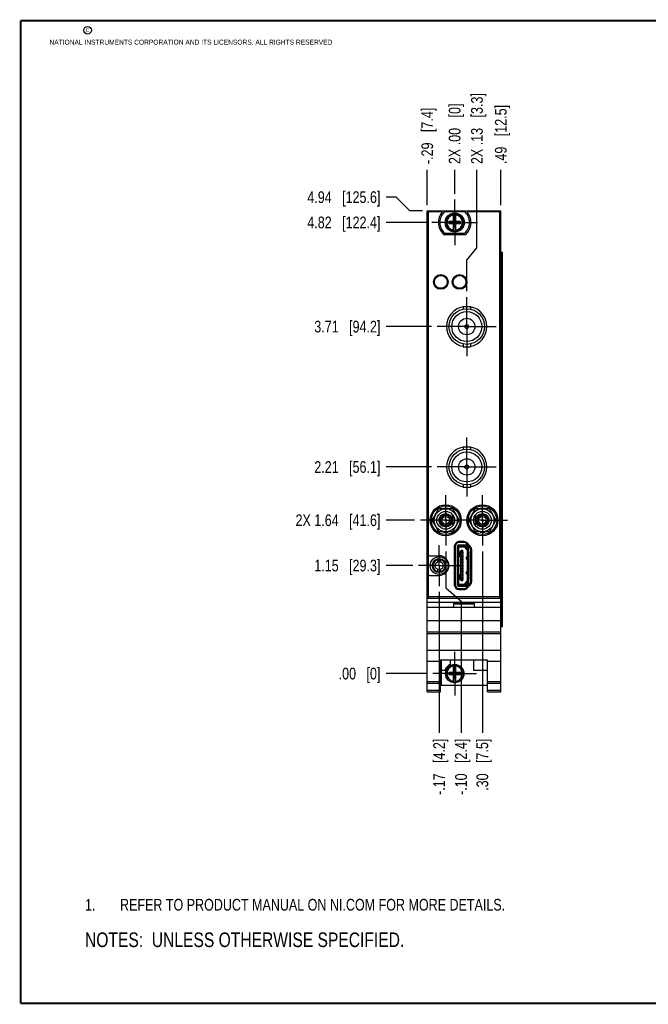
# Model space of a CAD drawing. Header units: inches. Extents: x 0.2 to 16.8, y 0.2 to 10.8.
# Tile 1 of 10: x 0.2 to 7, y 0.2 to 10.8. Entities that reach past the tile are written whole.
import ezdxf

# ---------------------------------------------------------------- set-up
doc = ezdxf.new("R2010")
doc.units = ezdxf.units.IN
doc.header["$LTSCALE"] = 0.935
doc.header["$MEASUREMENT"] = 0
doc.linetypes.add('CENTER', pattern=[0.6, 0.375, -0.075, 0.075, -0.075])
doc.layers.get('0').update_dxf_attribs({"linetype": 'CONTINUOUS'})
for name, color, linetype in [('02___PRT_ALL_AXES', 7, 'CONTINUOUS'), ('DEFAULT_1', 7, 'CENTER'), ('DETAIL', 7, 'CONTINUOUS'), ('DIMENSIONS', 7, 'CONTINUOUS')]:
    doc.layers.add(name, color=color, linetype=linetype)
doc.styles.get("Standard").update_dxf_attribs({"font": 'txt', "width": 0.8})
doc.dimstyles.new('DIMSTYLE_1', dxfattribs={"dimtxt": 0.125, "dimasz": 0.18, "dimexe": 0.125, "dimexo": 0.0625, "dimgap": 0.03125, "dimtad": 0, "dimtih": 1, "dimtoh": 1, "dimzin": 4, "dimdsep": 46, "dimtxsty": 'STANDARD', "dimblk": '_FILLED', "dimblk1": '_FILLED', "dimblk2": '_FILLED', "dimcen": 0.09, "dimadec": 0, "dimazin": 0, "dimtp": 0.001, "dimtm": 0.001, "dimtfac": 1, "dimtofl": 0, "dimtmove": 0, "dimatfit": 3, "dimldrblk": '_FILLED', "dimfxl": 1, "dimtolj": 1, "dimtzin": 4, "dimarcsym": 0})
doc.dimstyles.new('DIMSTYLE_2', dxfattribs={"dimtxt": 0.125, "dimasz": 0.18, "dimexe": 0.125, "dimexo": 0.0625, "dimgap": 0.03125, "dimtad": 0, "dimtih": 1, "dimtoh": 1, "dimzin": 4, "dimdsep": 46, "dimtxsty": 'STANDARD', "dimblk": '_FILLED', "dimblk1": '_FILLED', "dimblk2": '_FILLED', "dimcen": 0.09, "dimadec": 0, "dimazin": 0, "dimtfac": 1, "dimtofl": 0, "dimtmove": 0, "dimatfit": 3, "dimldrblk": '_FILLED', "dimfxl": 1, "dimtolj": 1, "dimtzin": 4, "dimarcsym": 0})

# ---------------------------------------------------------------- blocks, each defined once
blk = doc.blocks.new('CUSTOM_NOTE_BL0', base_point=(3.675, 1.312))
at = {"color": 2, "linetype": 'CONTINUOUS', "width": 0.8}
for s, p in [('1.', (0.938, 1.25)), ('REFER TO PRODUCT MANUAL ON NI.COM FOR MORE DETAILS.', (1.312, 1.25))]:
    blk.add_text(s, height=0.125, dxfattribs=at).set_placement(p)
blk = doc.blocks.new('*D0')
at = {"layer": 'DIMENSIONS', "color": 2, "linetype": 'CONTINUOUS'}
blk.add_line((4.44, 4.936), (4.157, 4.936), dxfattribs=at)
at = {"layer": 'DIMENSIONS', "color": 2, "linetype": 'CONTINUOUS', "insert": (4.095, 4.999), "char_height": 0.125, "width": 1.125, "attachment_point": 3, "line_spacing_factor": 0.9}
blk.add_mtext('1.15{\\Ftxt.shx;\\W1.000000;\\H0.125000; }[29.3]', dxfattribs=at)
blk = doc.blocks.new('_FILLED')
at = {"color": 0, "linetype": 'BYBLOCK'}
blk.add_solid([(0, 0), (-1, 0.174), (-1, -0.174)], dxfattribs=at)
blk = doc.blocks.new('*D1')
at = {"layer": 'DIMENSIONS', "color": 2, "linetype": 'CONTINUOUS'}
blk.add_line((4.592, 3.782), (4.157, 3.782), dxfattribs=at)
at = {"layer": 'DIMENSIONS', "color": 2, "linetype": 'CONTINUOUS', "insert": (4.095, 3.845), "char_height": 0.125, "width": 0.725, "attachment_point": 3, "line_spacing_factor": 0.9}
blk.add_mtext('.00{\\Ftxt.shx;\\W1.000000;\\H0.125000; }[0]', dxfattribs=at)
blk = doc.blocks.new('*D2')
at = {"layer": 'DIMENSIONS', "color": 2, "linetype": 'CONTINUOUS'}
blk.add_line((4.461, 5.42), (4.157, 5.42), dxfattribs=at)
at = {"layer": 'DIMENSIONS', "color": 2, "linetype": 'CONTINUOUS', "insert": (4.095, 5.483), "char_height": 0.125, "width": 1.425, "attachment_point": 3, "line_spacing_factor": 0.9}
blk.add_mtext('2X 1.64{\\Ftxt.shx;\\W1.000000;\\H0.125000; }[41.6]', dxfattribs=at)
blk = doc.blocks.new('*D3')
at = {"layer": 'DIMENSIONS', "color": 2, "linetype": 'CONTINUOUS'}
blk.add_line((4.64, 5.99), (4.157, 5.99), dxfattribs=at)
at = {"layer": 'DIMENSIONS', "color": 2, "linetype": 'CONTINUOUS', "insert": (4.095, 6.052), "char_height": 0.125, "width": 1.125, "attachment_point": 3, "line_spacing_factor": 0.9}
blk.add_mtext('2.21{\\Ftxt.shx;\\W1.000000;\\H0.125000; }[56.1]', dxfattribs=at)
blk = doc.blocks.new('*D4')
at = {"layer": 'DIMENSIONS', "color": 2, "linetype": 'CONTINUOUS'}
blk.add_line((4.64, 7.49), (4.157, 7.49), dxfattribs=at)
at = {"layer": 'DIMENSIONS', "color": 2, "linetype": 'CONTINUOUS', "insert": (4.095, 7.552), "char_height": 0.125, "width": 1.125, "attachment_point": 3, "line_spacing_factor": 0.9}
blk.add_mtext('3.71{\\Ftxt.shx;\\W1.000000;\\H0.125000; }[94.2]', dxfattribs=at)
blk = doc.blocks.new('*D5')
at = {"layer": 'DIMENSIONS', "color": 2, "linetype": 'CONTINUOUS'}
blk.add_line((4.583, 8.602), (4.157, 8.602), dxfattribs=at)
at = {"layer": 'DIMENSIONS', "color": 2, "linetype": 'CONTINUOUS', "insert": (4.095, 8.665), "char_height": 0.125, "width": 1.225, "attachment_point": 3, "line_spacing_factor": 0.9}
blk.add_mtext('4.82{\\Ftxt.shx;\\W1.000000;\\H0.125000; }[122.4]', dxfattribs=at)
blk = doc.blocks.new('*D6')
at = {"layer": 'DIMENSIONS', "color": 2, "linetype": 'CONTINUOUS'}
for p, q in [((4.262, 8.873), (4.157, 8.873)), ((4.408, 8.726), (4.262, 8.873)), ((4.545, 8.726), (4.408, 8.726))]:
    blk.add_line(p, q, dxfattribs=at)
at = {"layer": 'DIMENSIONS', "color": 2, "linetype": 'CONTINUOUS', "insert": (4.095, 8.935), "char_height": 0.125, "width": 1.225, "attachment_point": 3, "line_spacing_factor": 0.9}
blk.add_mtext('4.94{\\Ftxt.shx;\\W1.000000;\\H0.125000; }[125.6]', dxfattribs=at)
blk = doc.blocks.new('*D13')
at = {"layer": 'DIMENSIONS', "color": 2, "linetype": 'CONTINUOUS'}
for p, q in [((5.127, 8.33), (5.127, 9.163)), ((5.018, 8.198), (5.127, 8.33)), ((5.018, 7.867), (5.018, 8.198))]:
    blk.add_line(p, q, dxfattribs=at)
at = {"layer": 'DIMENSIONS', "color": 2, "linetype": 'CONTINUOUS', "insert": (5.064, 9.226), "char_height": 0.125, "width": 1.225, "attachment_point": 1, "rotation": 90, "line_spacing_factor": 0.9}
blk.add_mtext('2X .13{\\Ftxt.shx;\\W1.000000;\\H0.125000; }[3.3]', dxfattribs=at)
blk = doc.blocks.new('*D14')
at = {"layer": 'DIMENSIONS', "color": 2, "linetype": 'CONTINUOUS'}
blk.add_line((4.889, 8.908), (4.889, 9.163), dxfattribs=at)
at = {"layer": 'DIMENSIONS', "color": 2, "linetype": 'CONTINUOUS', "insert": (4.826, 9.226), "char_height": 0.125, "width": 1.025, "attachment_point": 1, "rotation": 90, "line_spacing_factor": 0.9}
blk.add_mtext('2X .00{\\Ftxt.shx;\\W1.000000;\\H0.125000; }[0]', dxfattribs=at)
blk = doc.blocks.new('*D15')
at = {"layer": 'DIMENSIONS', "color": 2, "linetype": 'CONTINUOUS'}
blk.add_line((4.596, 8.788), (4.596, 9.163), dxfattribs=at)
at = {"layer": 'DIMENSIONS', "color": 2, "linetype": 'CONTINUOUS', "insert": (4.533, 9.226), "char_height": 0.125, "width": 1.025, "attachment_point": 1, "rotation": 90, "line_spacing_factor": 0.9}
blk.add_mtext('-.29{\\Ftxt.shx;\\W1.000000;\\H0.125000; }[7.4]', dxfattribs=at)
blk = doc.blocks.new('*D16')
at = {"layer": 'DIMENSIONS', "color": 2, "linetype": 'CONTINUOUS'}
blk.add_line((5.382, 8.788), (5.382, 9.163), dxfattribs=at)
at = {"layer": 'DIMENSIONS', "color": 2, "linetype": 'CONTINUOUS', "insert": (5.319, 9.226), "char_height": 0.125, "width": 1.025, "attachment_point": 1, "rotation": 90, "line_spacing_factor": 0.9}
blk.add_mtext('.49{\\Ftxt.shx;\\W1.000000;\\H0.125000; }[12.5]', dxfattribs=at)
blk = doc.blocks.new('*D17')
at = {"layer": 'DIMENSIONS', "color": 2, "linetype": 'CONTINUOUS'}
for p, q in [((4.793, 5.088), (4.793, 4.699)), ((4.793, 4.699), (4.957, 4.557)), ((4.957, 4.557), (4.957, 3.15))]:
    blk.add_line(p, q, dxfattribs=at)
at = {"layer": 'DIMENSIONS', "color": 2, "linetype": 'CONTINUOUS', "insert": (4.894, 3.087), "char_height": 0.125, "width": 1.025, "attachment_point": 3, "rotation": 90, "line_spacing_factor": 0.9}
blk.add_mtext('-.10{\\Ftxt.shx;\\W1.000000;\\H0.125000; }[2.4]', dxfattribs=at)
blk = doc.blocks.new('*D18')
at = {"layer": 'DIMENSIONS', "color": 2, "linetype": 'CONTINUOUS'}
blk.add_line((5.185, 5.088), (5.185, 3.15), dxfattribs=at)
at = {"layer": 'DIMENSIONS', "color": 2, "linetype": 'CONTINUOUS', "insert": (5.122, 3.087), "char_height": 0.125, "width": 0.925, "attachment_point": 3, "rotation": 90, "line_spacing_factor": 0.9}
blk.add_mtext('.30{\\Ftxt.shx;\\W1.000000;\\H0.125000; }[7.5]', dxfattribs=at)
blk = doc.blocks.new('*D19')
at = {"layer": 'DIMENSIONS', "color": 2, "linetype": 'CONTINUOUS'}
blk.add_line((4.723, 4.654), (4.723, 3.15), dxfattribs=at)
at = {"layer": 'DIMENSIONS', "color": 2, "linetype": 'CONTINUOUS', "insert": (4.66, 3.087), "char_height": 0.125, "width": 1.025, "attachment_point": 3, "rotation": 90, "line_spacing_factor": 0.9}
blk.add_mtext('-.17{\\Ftxt.shx;\\W1.000000;\\H0.125000; }[4.2]', dxfattribs=at)
blk = doc.blocks.new('NOTES_HEADER_BL1', base_point=(3.1215, 0.9375))
at = {"layer": 'DETAIL', "color": 2, "linetype": 'CONTINUOUS', "width": 0.8}
blk.add_text('NOTES:  UNLESS OTHERWISE SPECIFIED.', height=0.156, dxfattribs=at).set_placement((0.9375, 0.8595))

msp = doc.modelspace()

# ---------------------------------------------------------------- linework, layer by layer
at = {"color": 7, "linetype": 'CONTINUOUS'}
for p, q in [((4.596, 8.726), (5.382, 8.726)), ((4.605, 8.696), (4.605, 5.061)), ((4.755, 8.716), (4.625, 8.716)), ((4.785, 8.721), (4.992, 8.721)), ((4.875, 8.614), (4.875, 8.697)), ((4.877, 8.554), (4.9, 8.651)), ((4.877, 8.651), (4.877, 8.614)), ((4.9, 8.554), (4.877, 8.651)), ((4.9, 8.651), (4.877, 8.651)), ((4.9, 8.614), (4.9, 8.651)), ((4.902, 8.614), (4.902, 8.697)), ((5.353, 8.716), (5.022, 8.716)), ((5.373, 4.625), (5.373, 8.696)), ((4.831, 8.588), (4.831, 8.616)), ((4.831, 8.588), (4.946, 8.616)), ((4.831, 8.616), (4.875, 8.616)), ((4.831, 8.616), (4.946, 8.588)), ((4.875, 8.588), (4.831, 8.588)), ((4.875, 8.614), (4.877, 8.614)), ((4.875, 8.508), (4.875, 8.59)), ((4.875, 8.59), (4.877, 8.59)), ((4.877, 8.59), (4.9, 8.614)), ((4.9, 8.59), (4.877, 8.614)), ((4.877, 8.59), (4.877, 8.554)), ((4.9, 8.554), (4.877, 8.554)), ((4.902, 8.614), (4.9, 8.614)), ((4.9, 8.554), (4.9, 8.59)), ((4.902, 8.59), (4.9, 8.59)), ((4.902, 8.616), (4.946, 8.616)), ((4.902, 8.508), (4.902, 8.59)), ((4.946, 8.588), (4.902, 8.588)), ((4.946, 8.616), (4.946, 8.588)), ((4.992, 8.484), (4.785, 8.484)), ((5.382, 8.286), (5.4, 8.286)), ((5.4, 4.286), (5.4, 8.286)), ((4.648, 5.42), (4.72, 5.545)), ((4.688, 5.489), (4.686, 5.491)), ((4.72, 5.545), (4.865, 5.545)), ((4.865, 5.545), (4.937, 5.42)), ((4.867, 5.48), (4.867, 5.36)), ((4.899, 5.491), (4.897, 5.489)), ((5.04, 5.42), (5.112, 5.545)), ((5.08, 5.489), (5.078, 5.491)), ((5.111, 5.36), (5.111, 5.48)), ((5.112, 5.545), (5.257, 5.545)), ((5.257, 5.545), (5.329, 5.42)), ((5.291, 5.491), (5.289, 5.489)), ((4.72, 5.295), (4.648, 5.42)), ((4.937, 5.42), (4.865, 5.295)), ((4.871, 5.373), (4.871, 5.467)), ((5.112, 5.295), (5.04, 5.42)), ((5.107, 5.467), (5.107, 5.373)), ((5.329, 5.42), (5.257, 5.295)), ((4.686, 5.349), (4.688, 5.351)), ((4.865, 5.295), (4.72, 5.295)), ((4.897, 5.351), (4.899, 5.349)), ((5.078, 5.349), (5.08, 5.351)), ((5.257, 5.295), (5.112, 5.295)), ((5.289, 5.351), (5.291, 5.349)), ((4.934, 5.157), (5.028, 5.157)), ((4.915, 5.137), (4.915, 4.736)), ((4.925, 5.137), (4.925, 4.736)), ((4.928, 4.736), (4.928, 5.137)), ((4.937, 5.081), (4.929, 5.086)), ((4.93, 5.138), (4.93, 5.086)), ((4.988, 5.146), (4.934, 5.146)), ((4.934, 5.143), (4.988, 5.143)), ((4.934, 5.142), (4.991, 5.142)), ((4.934, 5.138), (4.987, 5.138)), ((4.934, 5.083), (4.934, 5.138)), ((4.943, 5.081), (4.937, 5.081)), ((4.937, 5.037), (4.937, 5.081)), ((4.945, 5.142), (4.945, 5.143)), ((4.948, 5.079), (4.948, 5.039)), ((4.956, 4.779), (4.956, 5.094)), ((4.96, 5.088), (4.957, 5.091)), ((4.974, 5.096), (4.958, 5.096)), ((4.961, 5.143), (4.961, 5.142)), ((4.968, 5.082), (4.979, 5.082)), ((4.968, 5.082), (4.968, 5.074)), ((4.968, 5.074), (4.979, 5.074)), ((4.968, 5.066), (4.979, 5.066)), ((4.968, 5.066), (4.968, 5.058)), ((4.968, 5.058), (4.979, 5.058)), ((4.968, 5.051), (4.979, 5.051)), ((4.968, 5.051), (4.968, 5.043)), ((4.969, 5.082), (4.969, 5.074)), ((4.969, 5.082), (4.969, 5.074)), ((4.969, 5.066), (4.969, 5.058)), ((4.969, 5.066), (4.969, 5.058)), ((4.969, 5.051), (4.969, 5.043)), ((4.969, 5.051), (4.969, 5.043)), ((4.972, 5.074), (4.972, 5.082)), ((4.972, 5.058), (4.972, 5.066)), ((4.972, 5.043), (4.972, 5.051)), ((4.976, 5.082), (4.976, 5.094)), ((4.976, 5.066), (4.976, 5.074)), ((4.976, 5.051), (4.976, 5.058)), ((4.979, 5.074), (4.979, 5.082)), ((4.979, 5.058), (4.979, 5.066)), ((4.979, 5.043), (4.979, 5.051)), ((5.019, 5.105), (4.991, 5.136)), ((4.994, 5.14), (5.024, 5.106)), ((5.022, 5.108), (4.994, 5.139)), ((4.996, 5.143), (5.027, 5.109)), ((5.035, 5.115), (5.004, 5.15)), ((5.01, 5.143), (5.041, 5.143)), ((5.011, 5.142), (5.04, 5.142)), ((5.021, 5.1), (5.021, 5.029)), ((5.025, 5.03), (5.025, 5.1)), ((5.027, 4.773), (5.027, 5.1)), ((5.03, 4.937), (5.03, 5.1)), ((5.04, 5.104), (5.04, 5.142)), ((5.041, 4.773), (5.041, 5.1)), ((5.041, 5.082), (5.044, 5.082)), ((5.044, 5.074), (5.041, 5.074)), ((5.041, 5.066), (5.044, 5.066)), ((5.044, 5.058), (5.041, 5.058)), ((5.041, 5.051), (5.044, 5.051)), ((5.044, 5.074), (5.044, 5.082)), ((5.044, 5.058), (5.044, 5.066)), ((5.044, 5.043), (5.044, 5.051)), ((4.625, 5.041), (4.723, 5.041)), ((4.709, 4.977), (4.709, 5.01)), ((4.736, 4.977), (4.736, 5.01)), ((4.931, 5.034), (4.928, 5.034)), ((4.928, 4.956), (4.93, 4.956)), ((4.93, 5.034), (4.93, 4.839)), ((4.931, 5.034), (4.937, 5.037)), ((4.934, 4.837), (4.934, 5.035)), ((4.937, 5.037), (4.943, 5.038)), ((4.968, 5.043), (4.979, 5.043)), ((4.968, 5.035), (4.979, 5.035)), ((4.968, 5.035), (4.968, 5.027)), ((4.968, 5.027), (4.979, 5.027)), ((4.968, 5.019), (4.979, 5.019)), ((4.968, 5.019), (4.968, 5.011)), ((4.968, 5.011), (4.979, 5.011)), ((4.968, 5.003), (4.979, 5.003)), ((4.968, 5.003), (4.968, 4.995)), ((4.968, 4.995), (4.979, 4.995)), ((4.968, 4.988), (4.979, 4.988)), ((4.968, 4.988), (4.968, 4.98)), ((4.968, 4.98), (4.979, 4.98)), ((4.968, 4.972), (4.979, 4.972)), ((4.968, 4.972), (4.968, 4.964)), ((4.968, 4.964), (4.979, 4.964)), ((4.968, 4.956), (4.979, 4.956)), ((4.968, 4.956), (4.968, 4.948)), ((4.968, 4.948), (4.979, 4.948)), ((4.969, 5.035), (4.969, 5.027)), ((4.969, 5.035), (4.969, 5.027)), ((4.969, 5.019), (4.969, 5.011)), ((4.969, 5.019), (4.969, 5.011)), ((4.969, 5.003), (4.969, 4.995)), ((4.969, 5.003), (4.969, 4.995)), ((4.969, 4.988), (4.969, 4.98)), ((4.969, 4.988), (4.969, 4.98)), ((4.969, 4.972), (4.969, 4.964)), ((4.969, 4.972), (4.969, 4.964)), ((4.969, 4.956), (4.969, 4.948)), ((4.969, 4.956), (4.969, 4.948)), ((4.972, 5.027), (4.972, 5.035)), ((4.972, 5.011), (4.972, 5.019)), ((4.972, 4.995), (4.972, 5.003)), ((4.972, 4.98), (4.972, 4.988)), ((4.972, 4.964), (4.972, 4.972)), ((4.972, 4.948), (4.972, 4.956)), ((4.976, 5.035), (4.976, 5.043)), ((4.976, 5.019), (4.976, 5.027)), ((4.976, 5.003), (4.976, 5.011)), ((4.976, 4.988), (4.976, 4.995)), ((4.976, 4.972), (4.976, 4.98)), ((4.976, 4.956), (4.976, 4.964)), ((4.976, 4.94), (4.976, 4.948)), ((4.979, 5.027), (4.979, 5.035)), ((4.979, 5.011), (4.979, 5.019)), ((4.979, 4.995), (4.979, 5.003)), ((4.979, 4.98), (4.979, 4.988)), ((4.979, 4.964), (4.979, 4.972)), ((4.979, 4.948), (4.979, 4.956)), ((5.017, 5.002), (5.017, 5.029)), ((5.021, 5.029), (5.022, 5.029)), ((5.022, 5.001), (5.021, 5.001)), ((5.021, 5.001), (5.021, 4.871)), ((5.024, 5.029), (5.027, 5.031)), ((5.027, 5), (5.024, 5.001)), ((5.025, 5.045), (5.027, 5.045)), ((5.025, 4.872), (5.025, 5)), ((5.044, 5.043), (5.041, 5.043)), ((5.041, 5.035), (5.044, 5.035)), ((5.044, 5.027), (5.041, 5.027)), ((5.041, 5.019), (5.044, 5.019)), ((5.044, 5.011), (5.041, 5.011)), ((5.041, 5.003), (5.044, 5.003)), ((5.044, 4.995), (5.041, 4.995)), ((5.041, 4.988), (5.044, 4.988)), ((5.044, 4.98), (5.041, 4.98)), ((5.041, 4.972), (5.044, 4.972)), ((5.044, 4.964), (5.041, 4.964)), ((5.041, 4.956), (5.044, 4.956)), ((5.044, 4.948), (5.041, 4.948)), ((5.044, 5.027), (5.044, 5.035)), ((5.044, 5.011), (5.044, 5.019)), ((5.044, 4.995), (5.044, 5.003)), ((5.044, 4.98), (5.044, 4.988)), ((5.044, 4.964), (5.044, 4.972)), ((5.044, 4.948), (5.044, 4.956)), ((4.709, 4.862), (4.709, 4.895)), ((4.736, 4.862), (4.736, 4.895)), ((4.93, 4.917), (4.928, 4.917)), ((4.968, 4.94), (4.979, 4.94)), ((4.968, 4.94), (4.968, 4.932)), ((4.968, 4.932), (4.979, 4.932)), ((4.968, 4.925), (4.979, 4.925)), ((4.968, 4.925), (4.968, 4.917)), ((4.968, 4.917), (4.979, 4.917)), ((4.968, 4.909), (4.979, 4.909)), ((4.968, 4.909), (4.968, 4.901)), ((4.968, 4.901), (4.979, 4.901)), ((4.968, 4.893), (4.979, 4.893)), ((4.968, 4.893), (4.968, 4.885)), ((4.968, 4.885), (4.979, 4.885)), ((4.968, 4.877), (4.979, 4.877)), ((4.968, 4.877), (4.968, 4.869)), ((4.968, 4.869), (4.979, 4.869)), ((4.968, 4.862), (4.979, 4.862)), ((4.968, 4.862), (4.968, 4.854)), ((4.968, 4.854), (4.979, 4.854)), ((4.968, 4.846), (4.979, 4.846)), ((4.968, 4.846), (4.968, 4.838)), ((4.969, 4.94), (4.969, 4.932)), ((4.969, 4.94), (4.969, 4.932)), ((4.969, 4.925), (4.969, 4.917)), ((4.969, 4.925), (4.969, 4.917)), ((4.969, 4.909), (4.969, 4.901)), ((4.969, 4.909), (4.969, 4.901)), ((4.969, 4.893), (4.969, 4.885)), ((4.969, 4.893), (4.969, 4.885)), ((4.969, 4.877), (4.969, 4.869)), ((4.969, 4.877), (4.969, 4.869)), ((4.969, 4.862), (4.969, 4.854)), ((4.969, 4.862), (4.969, 4.854)), ((4.969, 4.846), (4.969, 4.838)), ((4.969, 4.846), (4.969, 4.838)), ((4.972, 4.932), (4.972, 4.94)), ((4.972, 4.917), (4.972, 4.925)), ((4.972, 4.901), (4.972, 4.909)), ((4.972, 4.885), (4.972, 4.893)), ((4.972, 4.869), (4.972, 4.877)), ((4.972, 4.854), (4.972, 4.862)), ((4.972, 4.838), (4.972, 4.846)), ((4.976, 4.925), (4.976, 4.932)), ((4.976, 4.909), (4.976, 4.917)), ((4.976, 4.893), (4.976, 4.901)), ((4.976, 4.877), (4.976, 4.885)), ((4.976, 4.862), (4.976, 4.869)), ((4.976, 4.846), (4.976, 4.854)), ((4.979, 4.932), (4.979, 4.94)), ((4.979, 4.917), (4.979, 4.925)), ((4.979, 4.901), (4.979, 4.909)), ((4.979, 4.885), (4.979, 4.893)), ((4.979, 4.869), (4.979, 4.877)), ((4.979, 4.854), (4.979, 4.862)), ((4.979, 4.838), (4.979, 4.846)), ((5.017, 4.844), (5.017, 4.871)), ((5.021, 4.871), (5.022, 4.871)), ((5.022, 4.844), (5.021, 4.844)), ((5.021, 4.844), (5.021, 4.773)), ((5.024, 4.871), (5.027, 4.873)), ((5.027, 4.842), (5.024, 4.843)), ((5.025, 4.773), (5.025, 4.843)), ((5.027, 4.937), (5.041, 4.937)), ((5.027, 4.936), (5.041, 4.936)), ((5.03, 4.773), (5.03, 4.936)), ((5.041, 4.94), (5.044, 4.94)), ((5.044, 4.932), (5.041, 4.932)), ((5.041, 4.925), (5.044, 4.925)), ((5.044, 4.917), (5.041, 4.917)), ((5.041, 4.909), (5.044, 4.909)), ((5.044, 4.901), (5.041, 4.901)), ((5.041, 4.893), (5.044, 4.893)), ((5.044, 4.885), (5.041, 4.885)), ((5.041, 4.877), (5.044, 4.877)), ((5.044, 4.869), (5.041, 4.869)), ((5.041, 4.862), (5.044, 4.862)), ((5.044, 4.854), (5.041, 4.854)), ((5.041, 4.846), (5.044, 4.846)), ((5.044, 4.932), (5.044, 4.94)), ((5.044, 4.917), (5.044, 4.925)), ((5.044, 4.901), (5.044, 4.909)), ((5.044, 4.885), (5.044, 4.893)), ((5.044, 4.869), (5.044, 4.877)), ((5.044, 4.854), (5.044, 4.862)), ((5.044, 4.838), (5.044, 4.846)), ((4.605, 4.811), (4.605, 4.625)), ((4.625, 4.831), (4.723, 4.831)), ((4.929, 4.786), (4.928, 4.786)), ((4.929, 4.839), (4.931, 4.839)), ((4.937, 4.791), (4.929, 4.786)), ((4.93, 4.787), (4.93, 4.735)), ((4.931, 4.839), (4.937, 4.836)), ((4.934, 4.735), (4.934, 4.789)), ((4.987, 4.735), (4.934, 4.735)), ((4.937, 4.836), (4.943, 4.835)), ((4.937, 4.791), (4.937, 4.836)), ((4.943, 4.792), (4.937, 4.791)), ((4.948, 4.834), (4.948, 4.793)), ((4.96, 4.785), (4.957, 4.782)), ((4.958, 4.777), (4.974, 4.777)), ((4.968, 4.838), (4.979, 4.838)), ((4.968, 4.83), (4.979, 4.83)), ((4.968, 4.83), (4.968, 4.822)), ((4.968, 4.822), (4.979, 4.822)), ((4.968, 4.814), (4.979, 4.814)), ((4.968, 4.814), (4.968, 4.806)), ((4.968, 4.806), (4.979, 4.806)), ((4.968, 4.799), (4.979, 4.799)), ((4.968, 4.799), (4.968, 4.791)), ((4.968, 4.791), (4.979, 4.791)), ((4.969, 4.83), (4.969, 4.822)), ((4.969, 4.83), (4.969, 4.822)), ((4.969, 4.814), (4.969, 4.806)), ((4.969, 4.814), (4.969, 4.806)), ((4.969, 4.799), (4.969, 4.791)), ((4.969, 4.799), (4.969, 4.791)), ((4.972, 4.822), (4.972, 4.83)), ((4.972, 4.806), (4.972, 4.814)), ((4.972, 4.791), (4.972, 4.799)), ((4.976, 4.83), (4.976, 4.838)), ((4.976, 4.814), (4.976, 4.822)), ((4.976, 4.799), (4.976, 4.806)), ((4.976, 4.779), (4.976, 4.791)), ((4.979, 4.822), (4.979, 4.83)), ((4.979, 4.806), (4.979, 4.814)), ((4.979, 4.791), (4.979, 4.799)), ((4.991, 4.737), (5.019, 4.768)), ((5.024, 4.766), (4.994, 4.732)), ((4.994, 4.734), (5.022, 4.765)), ((5.027, 4.764), (4.996, 4.73)), ((5.004, 4.723), (5.035, 4.757)), ((5.027, 4.828), (5.025, 4.828)), ((5.04, 4.731), (5.04, 4.769)), ((5.044, 4.838), (5.041, 4.838)), ((5.041, 4.83), (5.044, 4.83)), ((5.044, 4.822), (5.041, 4.822)), ((5.041, 4.814), (5.044, 4.814)), ((5.044, 4.806), (5.041, 4.806)), ((5.041, 4.799), (5.044, 4.799)), ((5.044, 4.791), (5.041, 4.791)), ((5.044, 4.822), (5.044, 4.83)), ((5.044, 4.806), (5.044, 4.814)), ((5.044, 4.791), (5.044, 4.799)), ((4.934, 4.731), (4.992, 4.731)), ((4.988, 4.73), (4.934, 4.73)), ((4.934, 4.726), (4.988, 4.726)), ((4.934, 4.716), (5.029, 4.716)), ((4.945, 4.73), (4.945, 4.731)), ((4.961, 4.731), (4.961, 4.73)), ((5.01, 4.73), (5.041, 4.73)), ((5.04, 4.731), (5.011, 4.731)), ((4.595, 4.589), (5.383, 4.589)), ((4.595, 3.587), (4.595, 4.589)), ((4.595, 4.546), (5.383, 4.546)), ((4.625, 4.605), (5.353, 4.605)), ((4.879, 4.536), (5.099, 4.536)), ((4.879, 4.489), (4.879, 4.536)), ((4.879, 4.529), (5.099, 4.529)), ((5.099, 4.489), (5.099, 4.536)), ((5.383, 3.587), (5.383, 4.589)), ((5.383, 4.489), (4.595, 4.489)), ((4.595, 4.349), (5.383, 4.349)), ((4.595, 4.229), (5.383, 4.229)), ((4.595, 4.21), (5.383, 4.21)), ((5.383, 4.286), (5.4, 4.286)), ((4.595, 4.034), (5.383, 4.034)), ((4.595, 3.914), (4.737, 3.914)), ((4.737, 3.93), (5.241, 3.93)), ((4.737, 3.587), (4.737, 3.93)), ((4.743, 3.93), (4.743, 3.66)), ((4.84, 3.93), (4.84, 3.88)), ((5.09, 3.93), (5.09, 3.82)), ((5.241, 3.587), (5.241, 3.93)), ((5.241, 3.914), (5.383, 3.914)), ((4.743, 3.82), (4.786, 3.82)), ((4.831, 3.769), (4.946, 3.796)), ((4.831, 3.796), (4.875, 3.796)), ((4.831, 3.796), (4.946, 3.769)), ((4.831, 3.769), (4.831, 3.796)), ((4.875, 3.794), (4.875, 3.877)), ((4.875, 3.794), (4.877, 3.794)), ((4.9, 3.831), (4.877, 3.831)), ((4.9, 3.734), (4.877, 3.831)), ((4.877, 3.831), (4.877, 3.794)), ((4.877, 3.734), (4.9, 3.831)), ((4.9, 3.771), (4.877, 3.794)), ((4.877, 3.771), (4.9, 3.794)), ((4.9, 3.794), (4.9, 3.831)), ((4.902, 3.794), (4.9, 3.794)), ((4.902, 3.794), (4.902, 3.877)), ((4.902, 3.796), (4.946, 3.796)), ((4.946, 3.796), (4.946, 3.769)), ((5.09, 3.82), (5.241, 3.82)), ((4.595, 3.697), (4.737, 3.697)), ((4.875, 3.769), (4.831, 3.769)), ((4.875, 3.771), (4.877, 3.771)), ((4.875, 3.688), (4.875, 3.771)), ((4.877, 3.771), (4.877, 3.734)), ((4.9, 3.734), (4.877, 3.734)), ((4.902, 3.771), (4.9, 3.771)), ((4.9, 3.734), (4.9, 3.771)), ((4.902, 3.688), (4.902, 3.771)), ((4.946, 3.769), (4.902, 3.769)), ((5.241, 3.697), (5.383, 3.697)), ((4.595, 3.678), (4.737, 3.678)), ((4.595, 3.605), (4.737, 3.605)), ((4.595, 3.587), (4.737, 3.587)), ((4.743, 3.66), (5.241, 3.66)), ((5.241, 3.678), (5.383, 3.678)), ((5.241, 3.605), (5.383, 3.605)), ((5.241, 3.587), (5.383, 3.587))]:
    msp.add_line(p, q, dxfattribs=at)
at = {"color": 9, "linetype": 'CONTINUOUS'}
for p, q in [((5.391, 4.286), (5.391, 8.286)), ((5.4, 4.286), (5.4, 8.286)), ((4.925, 5.137), (4.928, 5.137)), ((4.928, 5.118), (4.928, 5.137)), ((4.928, 5.117), (4.928, 5.118)), ((4.928, 5.095), (4.928, 5.117)), ((4.928, 5.09), (4.928, 5.095)), ((4.928, 5.089), (4.928, 5.09)), ((4.928, 5.088), (4.928, 5.089)), ((4.93, 5.138), (4.934, 5.138)), ((4.934, 5.143), (4.934, 5.146)), ((4.934, 5.138), (4.934, 5.142)), ((4.943, 5.081), (4.943, 5.038)), ((4.958, 5.092), (4.958, 5.096)), ((4.974, 5.092), (4.958, 5.092)), ((4.96, 5.088), (4.976, 5.088)), ((4.96, 4.785), (4.96, 5.088)), ((4.973, 5.082), (4.973, 5.074)), ((4.973, 5.066), (4.973, 5.058)), ((4.973, 5.051), (4.973, 5.043)), ((4.974, 5.096), (4.974, 5.082)), ((4.974, 5.074), (4.974, 5.066)), ((4.974, 5.058), (4.974, 5.051)), ((4.987, 5.142), (4.987, 5.138)), ((4.988, 5.146), (4.988, 5.143)), ((4.991, 5.136), (4.994, 5.139)), ((4.994, 5.14), (4.996, 5.143)), ((5.022, 5.108), (5.019, 5.105)), ((5.021, 5.1), (5.025, 5.1)), ((5.027, 5.109), (5.024, 5.106)), ((5.027, 5.053), (5.025, 5.053)), ((5.027, 5.1), (5.03, 5.1)), ((4.928, 5.033), (4.928, 5.034)), ((4.928, 5.024), (4.928, 5.033)), ((4.928, 4.956), (4.928, 5.024)), ((4.973, 5.035), (4.973, 5.027)), ((4.973, 5.019), (4.973, 5.011)), ((4.973, 5.003), (4.973, 4.995)), ((4.973, 4.988), (4.973, 4.98)), ((4.973, 4.972), (4.973, 4.964)), ((4.973, 4.956), (4.973, 4.948)), ((4.974, 5.043), (4.974, 5.035)), ((4.974, 5.027), (4.974, 5.019)), ((4.974, 5.011), (4.974, 5.003)), ((4.974, 4.995), (4.974, 4.988)), ((4.974, 4.98), (4.974, 4.972)), ((4.974, 4.964), (4.974, 4.956)), ((4.974, 4.948), (4.974, 4.94)), ((5.021, 5.001), (5.021, 5.029)), ((5.022, 5.029), (5.022, 5.001)), ((5.024, 5.001), (5.024, 5.029)), ((5.025, 5.041), (5.027, 5.041)), ((4.928, 4.849), (4.928, 4.917)), ((4.928, 4.842), (4.928, 4.849)), ((4.928, 4.841), (4.928, 4.842)), ((4.928, 4.841), (4.928, 4.841)), ((4.973, 4.94), (4.973, 4.932)), ((4.973, 4.925), (4.973, 4.917)), ((4.973, 4.909), (4.973, 4.901)), ((4.973, 4.893), (4.973, 4.885)), ((4.973, 4.877), (4.973, 4.869)), ((4.973, 4.862), (4.973, 4.854)), ((4.973, 4.846), (4.973, 4.838)), ((4.974, 4.932), (4.974, 4.925)), ((4.974, 4.917), (4.974, 4.909)), ((4.974, 4.901), (4.974, 4.893)), ((4.974, 4.885), (4.974, 4.877)), ((4.974, 4.869), (4.974, 4.862)), ((4.974, 4.854), (4.974, 4.846)), ((5.021, 4.844), (5.021, 4.871)), ((5.022, 4.871), (5.022, 4.844)), ((5.024, 4.843), (5.024, 4.871)), ((4.928, 4.736), (4.925, 4.736)), ((4.928, 4.785), (4.928, 4.786)), ((4.928, 4.779), (4.928, 4.785)), ((4.928, 4.755), (4.928, 4.779)), ((4.928, 4.736), (4.928, 4.755)), ((4.928, 4.755), (4.928, 4.755)), ((4.934, 4.735), (4.93, 4.735)), ((4.934, 4.731), (4.934, 4.735)), ((4.943, 4.835), (4.943, 4.792)), ((4.958, 4.781), (4.974, 4.781)), ((4.958, 4.777), (4.958, 4.781)), ((4.976, 4.785), (4.96, 4.785)), ((4.973, 4.83), (4.973, 4.822)), ((4.973, 4.814), (4.973, 4.806)), ((4.973, 4.799), (4.973, 4.791)), ((4.974, 4.838), (4.974, 4.83)), ((4.974, 4.822), (4.974, 4.814)), ((4.974, 4.806), (4.974, 4.799)), ((4.974, 4.791), (4.974, 4.777)), ((4.987, 4.735), (4.987, 4.731)), ((4.994, 4.734), (4.991, 4.737)), ((5.019, 4.768), (5.022, 4.765)), ((5.025, 4.773), (5.021, 4.773)), ((5.024, 4.766), (5.027, 4.764)), ((5.027, 4.832), (5.025, 4.832)), ((5.025, 4.82), (5.027, 4.82)), ((5.03, 4.773), (5.027, 4.773)), ((4.934, 4.726), (4.934, 4.73)), ((4.988, 4.73), (4.988, 4.726)), ((4.996, 4.73), (4.994, 4.732))]:
    msp.add_line(p, q, dxfattribs=at)
at = {"color": 7, "linetype": 'CONTINUOUS', "const_width": 0.02}
for points in [[(0.25, 10.759), (0.25, 0.259)], [(16.75, 10.759), (0.25, 10.759)], [(0.25, 0.259), (16.75, 0.259)]]:
    msp.add_lwpolyline(points, dxfattribs=at)
at = {"color": 2, "linetype": 'CONTINUOUS'}
msp.add_circle((0.966, 10.656), 0.0403, dxfattribs=at)
at = {"color": 7, "linetype": 'CONTINUOUS'}
for centre, radius in [((4.889, 8.602), 0.102), ((4.889, 8.602), 0.098), ((5.018, 7.49), 0.16), ((5.018, 7.49), 0.0878), ((5.018, 7.49), 0.0208), ((5.018, 5.99), 0.16), ((5.018, 5.99), 0.0878), ((5.018, 5.99), 0.0208), ((4.793, 5.42), 0.153), ((4.793, 5.42), 0.124), ((4.793, 5.42), 0.095), ((4.793, 5.42), 0.072), ((4.793, 5.42), 0.062), ((4.793, 5.42), 0.056), ((5.185, 5.42), 0.153), ((5.185, 5.42), 0.124), ((5.185, 5.42), 0.095), ((5.185, 5.42), 0.072), ((5.185, 5.42), 0.062), ((5.185, 5.42), 0.056), ((4.793, 5.42), 0.04), ((4.793, 5.42), 0.01), ((4.793, 5.42), 0.002), ((5.185, 5.42), 0.04), ((5.185, 5.42), 0.01), ((5.185, 5.42), 0.002), ((4.723, 4.936), 0.075), ((4.723, 4.936), 0.043), ((4.889, 3.782), 0.098)]:
    msp.add_circle(centre, radius, dxfattribs=at)
for centre, radius, start, end in [((4.625, 8.696), 0.02, 90, 180), ((4.889, 8.602), 0.158, 131.203, 228.797), ((4.889, 8.602), 0.0956, 81.7166, 98.2834), ((4.889, 8.602), 0.158, 311.203, 48.797), ((5.353, 8.696), 0.02, 0, 90), ((4.889, 8.602), 0.0956, 261.7166, 278.2834), ((4.793, 5.42), 0.128, 138.6692, 146.3236), ((4.793, 5.42), 0.128, 78.6764, 101.3236), ((4.84, 5.467), 0.031, 0, 16.2485), ((4.793, 5.42), 0.128, 33.6764, 41.3308), ((5.185, 5.42), 0.128, 138.6692, 146.3236), ((5.138, 5.467), 0.031, 163.7515, 180), ((5.185, 5.42), 0.128, 78.6764, 101.3236), ((5.185, 5.42), 0.128, 33.6764, 41.3308), ((4.84, 5.373), 0.031, 343.7515, 360), ((5.138, 5.373), 0.031, 180, 196.2485), ((4.793, 5.42), 0.128, 213.6764, 221.3308), ((4.793, 5.42), 0.128, 258.6764, 281.3236), ((4.793, 5.42), 0.128, 318.6692, 326.3236), ((5.185, 5.42), 0.128, 213.6764, 221.3308), ((5.185, 5.42), 0.128, 258.6764, 281.3236), ((5.185, 5.42), 0.128, 318.6692, 326.3236), ((4.934, 5.137), 0.0199, 90, 180), ((4.988, 5.135), 0.0217, 41.76, 90), ((4.625, 5.061), 0.02, 180, 270), ((4.934, 5.137), 0.00953, 90, 180), ((4.934, 5.137), 0.00606, 90, 180), ((4.934, 5.138), 0.00394, 90, 180), ((4.958, 5.094), 0.00197, 90, 180), ((4.974, 5.094), 0.00197, 0, 90), ((4.987, 5.132), 0.00984, 42.1479, 90), ((4.987, 5.132), 0.00591, 42.1479, 90), ((4.988, 5.135), 0.0113, 41.76, 90), ((4.988, 5.135), 0.00787, 41.76, 90), ((5.013, 5.1), 0.00787, 0, 42.1479), ((5.013, 5.1), 0.0118, 0, 42.1479), ((5.017, 5.1), 0.00984, 0, 41.76), ((5.017, 5.1), 0.0133, 0, 41.76), ((5.017, 5.1), 0.0236, 0, 41.76), ((4.723, 4.936), 0.064, 102.1773, 257.8227), ((4.723, 4.936), 0.064, 282.1773, 77.8227), ((4.625, 4.811), 0.02, 90, 180), ((4.934, 4.736), 0.0199, 180, 270), ((4.934, 4.736), 0.00953, 180, 270), ((4.934, 4.736), 0.00606, 180, 270), ((4.934, 4.735), 0.00394, 180, 270), ((4.958, 4.779), 0.00197, 180, 270), ((4.974, 4.779), 0.00197, 270, 360), ((4.987, 4.74), 0.00591, 270, 317.8521), ((5.013, 4.773), 0.00787, 317.8521, 360), ((5.013, 4.773), 0.0118, 317.8521, 360), ((5.017, 4.773), 0.00984, 318.24, 360), ((5.017, 4.773), 0.0133, 318.24, 360), ((5.017, 4.773), 0.0236, 318.24, 360), ((4.987, 4.74), 0.00984, 270, 317.8521), ((4.988, 4.738), 0.00787, 270, 318.24), ((4.988, 4.738), 0.0113, 270, 318.24), ((4.988, 4.738), 0.0217, 270, 318.24), ((4.625, 4.625), 0.02, 180, 270), ((5.353, 4.625), 0.02, 270, 360), ((4.889, 3.782), 0.109, 116.7143, 159.5968), ((4.889, 3.782), 0.0956, 81.7166, 98.2834), ((4.889, 3.782), 0.0956, 261.7166, 278.2834)]:
    msp.add_arc(centre, radius, start, end, dxfattribs=at)
at = {"color": 9, "linetype": 'CONTINUOUS'}
for centre, radius, start, end in [((4.889, 8.602), 0.0947, 98.3637, 261.6363), ((4.889, 8.602), 0.0832, 99.5336, 260.4664), ((4.889, 8.602), 0.0947, 278.3637, 81.6363), ((4.889, 8.602), 0.0832, 279.5336, 80.4664), ((4.889, 3.782), 0.0947, 98.3637, 261.6363), ((4.889, 3.782), 0.0832, 99.5336, 260.4664), ((4.889, 3.782), 0.0947, 278.3637, 81.6363), ((4.889, 3.782), 0.0832, 279.5336, 80.4664)]:
    msp.add_arc(centre, radius, start, end, dxfattribs=at)
at = {"color": 7, "linetype": 'CONTINUOUS'}
for centre, major_axis, ratio, start_param, end_param in [((4.929, 5.09), (0, 0.0037), 0.140541, -4.437243, -3.23253), ((4.929, 5.079), (0.0188, 0), 0.091189, 0, 0.750492), ((4.929, 5.039), (0.0188, 0), 0.077108, -0.750492, 0), ((5.036, 5.029), (0.0188, 0), 0.030317, 2.478368, 3.141593), ((5.036, 5.002), (0.0188, 0), 0.027293, -3.141593, -2.478368), ((5.014, 5.029), (0.01, 0), 0.030317, -0.663225, -0.05236), ((5.014, 5.001), (0.01, 0), 0.027293, 0.05236, 0.663225), ((5.027, 5.032), (0, 0.0018), 0.052408, -2.408072, -2.17366), ((5.027, 4.998), (0, 0.0018), 0.052408, -0.732764, -0.027286), ((4.929, 4.842), (0, 0.0037), 0.140541, 1.845942, 3.141593), ((5.036, 4.871), (0.0188, 0), 0.02891, 2.478368, 3.141593), ((5.036, 4.844), (0.0188, 0), 0.035316, -3.141593, -2.478368), ((5.014, 4.871), (0.01, 0), 0.02891, -0.663225, -0.05236), ((5.014, 4.843), (0.01, 0), 0.035316, 0.05236, 0.663225), ((5.027, 4.875), (0, 0.0018), 0.052408, 3.170495, 4.109525), ((5.027, 4.84), (0, 0.0018), 0.052408, -0.73477, -0.035301), ((4.929, 4.834), (0.0188, 0), 0.077108, 0, 0.750492), ((4.929, 4.793), (0.0188, 0), 0.091189, -0.750492, 0)]:
    msp.add_ellipse(centre, major_axis=major_axis, ratio=ratio, start_param=start_param, end_param=end_param, dxfattribs=at)
for points, knots in [([(4.956, 5.09), (4.956, 5.09), (4.956, 5.09), (4.956, 5.09), (4.956, 5.09), (4.956, 5.091), (4.956, 5.091), (4.957, 5.091)], [0, 0, 0, 0, 0.114543, 0.230126, 0.467709, 0.721482, 1, 1, 1, 1]), ([(4.957, 5.091), (4.957, 5.091), (4.957, 5.091), (4.958, 5.092), (4.958, 5.092)], [0, 0, 0, 0, 0.523021, 1, 1, 1, 1]), ([(4.957, 4.782), (4.956, 4.782), (4.956, 4.782), (4.956, 4.782), (4.956, 4.783), (4.956, 4.783), (4.956, 4.783), (4.956, 4.783)], [0, 0, 0, 0, 0.278518, 0.532291, 0.769874, 0.885457, 1, 1, 1, 1]), ([(4.958, 4.781), (4.958, 4.781), (4.957, 4.781), (4.957, 4.782), (4.957, 4.782)], [0, 0, 0, 0, 0.476979, 1, 1, 1, 1])]:
    msp.add_open_spline(points, degree=3, knots=knots, dxfattribs=at)
at = {"color": 9, "linetype": 'CONTINUOUS'}
for points, knots in [([(4.974, 5.092), (4.974, 5.092), (4.974, 5.092), (4.974, 5.092), (4.975, 5.091), (4.975, 5.091), (4.975, 5.091), (4.975, 5.09), (4.976, 5.09), (4.976, 5.09), (4.976, 5.09)], [0, 0, 0, 0, 0.125547, 0.2511, 0.376408, 0.501531, 0.626421, 0.751066, 0.875625, 1, 1, 1, 1]), ([(4.976, 4.783), (4.976, 4.783), (4.976, 4.783), (4.975, 4.782), (4.975, 4.782), (4.975, 4.782), (4.975, 4.781), (4.974, 4.781), (4.974, 4.781), (4.974, 4.781), (4.974, 4.781)], [0, 0, 0, 0, 0.124375, 0.248934, 0.373579, 0.498469, 0.623592, 0.7489, 0.874453, 1, 1, 1, 1])]:
    msp.add_open_spline(points, degree=3, knots=knots, dxfattribs=at)
at = {"layer": '02___PRT_ALL_AXES', "color": 7, "linetype": 'CONTINUOUS'}
for p, q in [((4.596, 4.589), (4.596, 8.726)), ((5.382, 4.589), (5.382, 8.726)), ((4.769, 8.475), (5.008, 8.475)), ((4.978, 7.706), (4.978, 7.676)), ((4.978, 7.706), (5.057, 7.706)), ((5.057, 7.706), (5.057, 7.676)), ((4.978, 7.304), (4.978, 7.273)), ((4.978, 7.273), (5.057, 7.273)), ((5.057, 7.304), (5.057, 7.273)), ((4.978, 6.206), (4.978, 6.176)), ((4.978, 6.206), (5.057, 6.206)), ((5.057, 6.206), (5.057, 6.176)), ((4.978, 5.804), (4.978, 5.773)), ((5.057, 5.804), (5.057, 5.773)), ((4.978, 5.773), (5.057, 5.773)), ((4.988, 5.192), (4.935, 5.192)), ((4.988, 5.182), (4.935, 5.182)), ((5.049, 5.133), (5.019, 5.167)), ((5.057, 5.14), (5.026, 5.174)), ((4.885, 5.142), (4.885, 4.731)), ((4.895, 5.142), (4.895, 4.731)), ((5.061, 4.768), (5.061, 5.104)), ((5.071, 4.768), (5.071, 5.104)), ((5.019, 4.705), (5.049, 4.739)), ((4.935, 4.691), (4.988, 4.691)), ((4.935, 4.681), (4.988, 4.681)), ((5.026, 4.698), (5.057, 4.732))]:
    msp.add_line(p, q, dxfattribs=at)
at = {"layer": '02___PRT_ALL_AXES', "color": 9, "linetype": 'CONTINUOUS'}
for p, q in [((4.608, 8.706), (4.608, 8.726)), ((5.37, 8.706), (5.37, 8.726)), ((4.608, 4.821), (4.608, 5.051)), ((4.608, 4.589), (4.608, 4.615)), ((5.37, 4.589), (5.37, 4.615))]:
    msp.add_line(p, q, dxfattribs=at)
at = {"layer": '02___PRT_ALL_AXES', "color": 7, "linetype": 'CENTER'}
for p, q in [((5.018, 7.49), (5.018, 7.805)), ((5.018, 7.49), (4.703, 7.49)), ((5.018, 7.49), (5.018, 7.175)), ((5.018, 7.49), (5.333, 7.49)), ((5.018, 5.99), (5.018, 6.305)), ((5.018, 5.99), (4.703, 5.99)), ((5.018, 5.99), (5.333, 5.99)), ((5.018, 5.99), (5.018, 5.675)), ((4.723, 4.936), (4.723, 5.156)), ((4.723, 4.936), (4.503, 4.936)), ((4.723, 4.936), (4.943, 4.936)), ((4.723, 4.936), (4.723, 4.716))]:
    msp.add_line(p, q, dxfattribs=at)
at = {"layer": '02___PRT_ALL_AXES', "color": 7, "linetype": 'CONTINUOUS'}
for centre, radius in [((4.741, 7.967), 0.079), ((4.741, 7.967), 0.0685), ((4.941, 7.967), 0.079), ((4.941, 7.967), 0.0685), ((5.018, 7.49), 0.19), ((5.018, 5.99), 0.19), ((4.793, 5.42), 0.166), ((5.185, 5.42), 0.166), ((4.723, 4.936), 0.095)]:
    msp.add_circle(centre, radius, dxfattribs=at)
for centre, radius, start, end in [((4.889, 8.602), 0.175, 139.5467, 226.7453), ((4.889, 8.602), 0.175, 313.2547, 40.4533), ((5.018, 7.49), 0.215, 100.6425, 259.3575), ((5.018, 7.49), 0.215, 280.6425, 79.3575), ((5.018, 5.99), 0.215, 100.6425, 259.3575), ((5.018, 5.99), 0.215, 280.6425, 79.3575), ((4.935, 5.142), 0.05, 90, 180), ((4.935, 5.142), 0.04, 90, 180), ((4.988, 5.14), 0.052, 41.76, 90), ((4.988, 5.14), 0.042, 41.76, 90), ((5.017, 5.104), 0.044, 0, 41.76), ((5.017, 5.104), 0.054, 0, 41.76), ((4.723, 4.936), 0.105, 270, 90), ((5.017, 4.768), 0.044, 318.24, 360), ((5.017, 4.768), 0.054, 318.24, 360), ((4.935, 4.731), 0.05, 180, 270), ((4.935, 4.731), 0.04, 180, 270), ((4.988, 4.733), 0.042, 270, 318.24), ((4.988, 4.733), 0.052, 270, 318.24)]:
    msp.add_arc(centre, radius, start, end, dxfattribs=at)
at = {"layer": 'DEFAULT_1', "color": 7, "linetype": 'CENTER'}
for p, q in [((4.889, 8.602), (4.889, 8.846)), ((4.889, 8.602), (4.645, 8.602)), ((4.889, 8.602), (4.889, 8.359)), ((4.889, 8.602), (5.132, 8.602)), ((4.793, 5.42), (4.793, 5.689)), ((5.185, 5.42), (5.185, 5.689)), ((4.793, 5.42), (4.523, 5.42)), ((4.793, 5.42), (4.915, 5.42)), ((4.793, 5.42), (4.793, 5.151)), ((5.185, 5.42), (4.915, 5.42)), ((5.185, 5.42), (5.454, 5.42)), ((5.185, 5.42), (5.185, 5.151)), ((4.889, 3.782), (4.889, 4.016)), ((4.889, 3.782), (4.655, 3.782)), ((4.889, 3.782), (5.123, 3.782)), ((4.889, 3.782), (4.889, 3.548))]:
    msp.add_line(p, q, dxfattribs=at)

# ---------------------------------------------------------------- block references
at = {"color": 2, "linetype": 'CONTINUOUS'}
msp.add_blockref('CUSTOM_NOTE_BL0', (3.675, 1.312), dxfattribs=at)
at = {"layer": 'DETAIL', "color": 2, "linetype": 'CONTINUOUS'}
msp.add_blockref('NOTES_HEADER_BL1', (3.122, 0.938), dxfattribs=at)

# ---------------------------------------------------------------- texts
at = {"color": 2, "linetype": 'CONTINUOUS', "char_height": 0.053, "attachment_point": 1, "line_spacing_factor": 0.9}
for s, insert, width in [('c', (0.946, 10.689), 0.0424), ('NATIONAL INSTRUMENTS CORPORATION AND ITS LICENSORS. ALL RIGHTS RESERVED', (0.558, 10.555), 3.0104)]:
    msp.add_mtext(s, dxfattribs=dict(at, insert=insert, width=width))

# ---------------------------------------------------------------- dimensions: what is measured, and where the dimension line sits
at = {"layer": 'DIMENSIONS', "color": 2, "linetype": 'CONTINUOUS'}
for feature_location, offset, dtype, origin, text, dimstyle, picture, middle in [((5.018, 7.867), (0.109, 1.296), 0, (4.889, 8.846), '2X <>', 'DIMSTYLE_1', '*D13', (5.127, 9.838)), ((4.596, 8.788), (0, 0.375), 1, (4.889, 8.726), '-<>', 'DIMSTYLE_1', '*D15', (4.596, 9.738)), ((4.888532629, 8.908192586), (0, 0.255045), 1, (4.888532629, 8.845692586), '2X <>', 'DIMSTYLE_2', '*D14', (4.888532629, 9.738237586)), ((4.461, 5.42), (-0.304, 0), 0, (4.523, 3.782), '2X <>', 'DIMSTYLE_1', '*D2', (3.382, 5.42)), ((4.793, 5.088), (0.164, -1.938), 0, (4.889, 5.151), '-<>', 'DIMSTYLE_1', '*D17', (4.957, 2.575)), ((4.723, 4.654), (0, -1.504), 1, (4.889, 4.716), '-<>', 'DIMSTYLE_1', '*D19', (4.723, 2.575))]:
    dim = msp.add_ordinate_dim(feature_location=feature_location, offset=offset, dtype=dtype, origin=origin, text=text, dimstyle=dimstyle, dxfattribs=at)
    dim.commit()
    dim.dimension.update_dxf_attribs({"geometry": picture, "text_midpoint": middle})
for feature_location, offset, dtype, origin, dimstyle, picture, middle in [((5.382, 8.788), (0, 0.375), 1, (4.889, 8.726), 'DIMSTYLE_1', '*D16', (5.382, 9.738)), ((4.545, 8.726), (-0.388, 0.147), 0, (4.608, 3.782), 'DIMSTYLE_1', '*D6', (3.482, 8.873)), ((4.583, 8.602), (-0.426, 0), 0, (4.645, 3.782), 'DIMSTYLE_1', '*D5', (3.482, 8.602)), ((4.64, 7.49), (-0.483, 0), 0, (4.703, 3.782), 'DIMSTYLE_1', '*D4', (3.532, 7.49)), ((4.64, 5.99), (-0.483, 0), 0, (4.703, 3.782), 'DIMSTYLE_1', '*D3', (3.532, 5.99)), ((5.185, 5.088), (0, -1.938), 1, (4.889, 5.151), 'DIMSTYLE_1', '*D18', (5.185, 2.625)), ((4.44, 4.936), (-0.283, 0), 0, (4.655, 3.782), 'DIMSTYLE_1', '*D0', (3.532, 4.936)), ((4.592032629, 3.782297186), (-0.435, 0), 0, (4.654532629, 3.782297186), 'DIMSTYLE_2', '*D1', (3.732032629, 3.782297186))]:
    dim = msp.add_ordinate_dim(feature_location=feature_location, offset=offset, dtype=dtype, origin=origin, dimstyle=dimstyle, dxfattribs=at)
    dim.commit()
    dim.dimension.update_dxf_attribs({"geometry": picture, "text_midpoint": middle})

doc.saveas('drawing.dxf')
